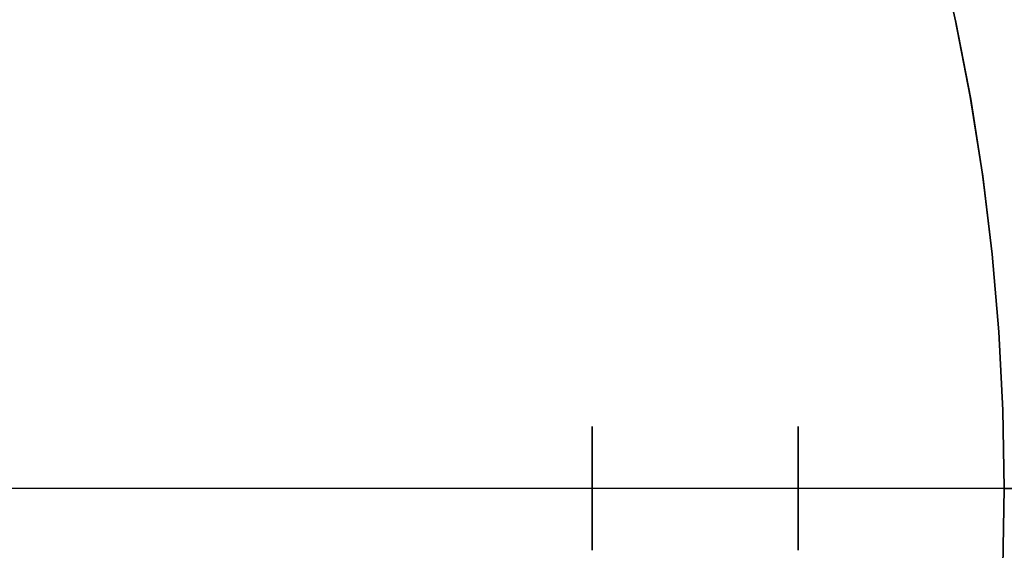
# Model space of a CAD drawing. Header units: millimetres. Extents: x 390 to 1070, y -130 to 550.
# Tile 48 of 57: x 854 to 950, y 204 to 255. Entities that reach past the tile are written whole.
import ezdxf

# ---------------------------------------------------------------- set-up
doc = ezdxf.new("R2010")
doc.units = ezdxf.units.MM

msp = doc.modelspace()

# ---------------------------------------------------------------- linework, layer by layer
at = {"extrusion": (2.27273e-05, -3.59965e-06, 1)}
for points in [[(950.006, 209.999), (949.875, 217.583), (949.483, 225.159), (948.83, 232.716), (947.917, 240.246), (946.745, 247.74), (945.315, 255.19), (943.629, 262.586), (941.689, 269.919), (939.497, 277.181), (937.057, 284.363), (934.37, 291.456), (931.441, 298.453), (928.271, 305.345), (924.867, 312.123), (921.23, 318.78), (917.366, 325.308), (913.28, 331.698), (908.975, 337.944), (904.458, 344.038), (899.734, 349.972), (894.807, 355.74), (889.685, 361.335), (884.373, 366.75), (878.877, 371.978), (873.205, 377.014), (867.362, 381.852), (861.356, 386.485), (855.194, 390.908), (848.883, 395.116), (842.43, 399.104), (835.844, 402.868), (829.132, 406.402), (822.303, 409.702), (815.363, 412.765), (808.322, 415.587), (801.188, 418.165), (793.97, 420.495), (786.675, 422.575), (779.313, 424.403), (771.892, 425.975), (764.422, 427.29), (756.91, 428.348), (749.367, 429.145), (741.801, 429.683), (734.22, 429.959), (726.635, 429.973), (719.053, 429.726), (711.485, 429.218), (703.939, 428.449), (696.423, 427.421), (688.948, 426.134), (681.521, 424.59), (674.152, 422.791), (666.85, 420.739), (659.622, 418.436), (652.478, 415.886), (645.427, 413.091), (638.475, 410.054), (631.633, 406.78), (624.908, 403.272), (618.307, 399.534), (611.84, 395.57), (605.513, 391.386), (599.333, 386.987), (593.31, 382.377), (587.448, 377.562), (581.756, 372.548), (576.241, 367.34), (570.908, 361.946), (565.764, 356.371), (560.816, 350.622), (556.069, 344.705), (551.528, 338.629), (547.2, 332.4), (543.089, 326.025), (539.2, 319.512), (535.538, 312.869), (532.107, 306.104), (528.912, 299.224), (525.956, 292.239), (523.242, 285.155), (520.774, 277.983)], [(949.998, 210), (949.867, 217.585), (949.475, 225.16), (948.822, 232.717), (947.909, 240.247), (946.737, 247.742), (945.307, 255.191), (943.621, 262.587), (941.681, 269.92), (939.49, 277.182), (937.049, 284.364), (934.362, 291.458), (931.433, 298.455), (928.264, 305.346), (924.859, 312.125), (921.222, 318.781), (917.358, 325.309), (913.272, 331.7), (908.968, 337.945), (904.45, 344.039), (899.726, 349.974), (894.799, 355.742), (889.677, 361.336), (884.365, 366.751), (878.87, 371.98), (873.197, 377.016), (867.354, 381.853), (861.348, 386.486), (855.186, 390.909), (848.875, 395.117), (842.422, 399.106), (835.836, 402.869), (829.124, 406.403), (822.295, 409.703), (815.355, 412.767), (808.314, 415.589), (801.18, 418.166), (793.962, 420.497), (786.667, 422.577), (779.305, 424.404), (771.884, 425.976), (764.414, 427.292), (756.902, 428.349), (749.359, 429.147), (741.793, 429.684), (734.212, 429.96), (726.627, 429.974), (719.045, 429.727), (711.477, 429.219), (703.931, 428.45), (696.415, 427.422), (688.94, 426.135), (681.513, 424.591), (674.144, 422.792), (666.842, 420.74), (659.614, 418.438), (652.47, 415.887), (645.419, 413.092), (638.468, 410.056), (631.625, 406.781), (624.9, 403.273), (618.299, 399.535), (611.832, 395.572), (605.505, 391.388), (599.325, 386.988), (593.302, 382.378), (587.44, 377.563), (581.749, 372.549), (576.233, 367.341), (570.9, 361.947), (565.756, 356.372), (560.808, 350.623), (556.061, 344.707), (551.52, 338.63), (547.192, 332.401), (543.081, 326.026), (539.192, 319.513), (535.53, 312.87), (532.1, 306.105), (528.904, 299.226), (525.948, 292.24), (523.234, 285.157), (520.766, 277.984)], [(520.774, 277.983), (518.55, 270.713), (516.578, 263.371), (514.862, 255.965), (513.402, 248.504), (512.201, 240.997), (511.26, 233.453), (510.58, 225.882), (510.162, 218.291), (510.007, 210.69), (510.115, 203.089), (510.485, 195.495), (511.117, 187.919), (512.01, 180.37), (513.164, 172.856), (514.577, 165.386), (516.247, 157.969), (518.172, 150.615), (520.351, 143.331), (522.779, 136.127), (525.455, 129.012), (528.376, 121.993), (531.537, 115.079), (534.935, 108.278), (538.566, 101.599), (542.425, 95.049), (546.509, 88.637), (550.812, 82.369), (555.328, 76.254), (560.053, 70.299), (564.982, 64.51), (570.107, 58.896), (575.423, 53.461), (580.924, 48.214), (586.603, 43.159), (592.453, 38.304), (598.467, 33.654), (604.638, 29.215), (610.959, 24.991), (617.423, 20.989), (624.02, 17.212), (630.744, 13.665), (637.587, 10.352), (644.54, 7.279), (651.595, 4.447), (658.744, 1.86), (665.978, -0.478), (673.288, -2.564), (680.667, -4.397), (688.103, -5.974), (695.591, -7.292), (703.119, -8.352), (710.679, -9.15), (718.262, -9.687), (725.859, -9.962), (733.462, -9.974), (741.06, -9.723), (748.645, -9.21), (756.207, -8.435), (763.739, -7.399), (771.23, -6.104), (778.672, -4.551), (786.056, -2.741), (793.373, -0.678), (800.614, 1.637), (807.771, 4.201), (814.835, 7.011), (821.797, 10.063), (828.65, 13.354), (835.386, 16.88), (841.995, 20.636), (848.471, 24.618), (854.805, 28.822), (860.991, 33.242), (867.019, 37.873), (872.885, 42.71), (878.579, 47.746), (884.097, 52.976), (889.43, 58.394), (894.573, 63.993), (899.519, 69.766), (904.263, 75.706), (908.799, 81.807), (913.121, 88.061), (917.225, 94.461), (921.105, 100.998), (924.757, 107.666), (928.176, 114.456), (931.359, 121.36), (934.301, 128.369), (937, 135.477), (939.451, 142.673), (941.652, 149.95), (943.601, 157.298), (945.294, 164.709), (946.73, 172.175), (947.908, 179.685), (948.825, 187.232), (949.481, 194.806), (949.875, 202.398), (950.006, 209.999)], [(520.766, 277.984), (518.542, 270.714), (516.57, 263.372), (514.854, 255.966), (513.394, 248.505), (512.193, 240.999), (511.252, 233.455), (510.572, 225.883), (510.154, 218.292), (509.999, 210.691), (510.107, 203.09), (510.477, 195.497), (511.109, 187.921), (512.003, 180.371), (513.156, 172.857), (514.569, 165.387), (516.239, 157.971), (518.164, 150.616), (520.343, 143.333), (522.771, 136.129), (525.447, 129.013), (528.368, 121.994), (531.529, 115.08), (534.927, 108.279), (538.558, 101.6), (542.417, 95.051), (546.501, 88.638), (550.804, 82.371), (555.32, 76.256), (560.046, 70.3), (564.974, 64.512), (570.099, 58.897), (575.415, 53.462), (580.916, 48.215), (586.595, 43.161), (592.445, 38.306), (598.459, 33.656), (604.63, 29.216), (610.952, 24.992), (617.415, 20.99), (624.012, 17.213), (630.737, 13.666), (637.579, 10.354), (644.532, 7.28), (651.588, 4.448), (658.736, 1.862), (665.97, -0.476), (673.281, -2.563), (680.659, -4.396), (688.096, -5.972), (695.583, -7.291), (703.111, -8.35), (710.671, -9.149), (718.254, -9.686), (725.852, -9.961), (733.454, -9.973), (741.052, -9.722), (748.637, -9.209), (756.2, -8.434), (763.731, -7.398), (771.222, -6.103), (778.664, -4.55), (786.048, -2.74), (793.365, -0.676), (800.606, 1.639), (807.763, 4.203), (814.827, 7.012), (821.789, 10.064), (828.642, 13.355), (835.378, 16.881), (841.987, 20.637), (848.463, 24.619), (854.797, 28.823), (860.983, 33.243), (867.011, 37.874), (872.877, 42.711), (878.571, 47.747), (884.089, 52.978), (889.422, 58.395), (894.565, 63.994), (899.511, 69.767), (904.255, 75.708), (908.791, 81.808), (913.113, 88.062), (917.217, 94.462), (921.097, 100.999), (924.749, 107.667), (928.168, 114.457), (931.351, 121.361), (934.294, 128.371), (936.992, 135.478), (939.443, 142.674), (941.644, 149.951), (943.593, 157.299), (945.286, 164.711), (946.722, 172.176), (947.9, 179.686), (948.817, 187.233), (949.473, 194.807), (949.867, 202.399), (949.998, 210)]]:
    msp.add_lwpolyline(points, dxfattribs=at)
at = {"extrusion": (-2.27273e-05, 3.59965e-06, 1)}
for points in [[(520.762, 277.985), (523.23, 285.157), (525.944, 292.241), (528.9, 299.226), (532.096, 306.106), (535.526, 312.871), (539.188, 319.514), (543.077, 326.027), (547.188, 332.402), (551.516, 338.631), (556.057, 344.707), (560.804, 350.623), (565.752, 356.373), (570.896, 361.948), (576.229, 367.342), (581.745, 372.549), (587.436, 377.564), (593.298, 382.379), (599.321, 386.989), (605.501, 391.388), (611.828, 395.572), (618.295, 399.536), (624.896, 403.274), (631.621, 406.782), (638.464, 410.056), (645.415, 413.093), (652.466, 415.888), (659.61, 418.438), (666.838, 420.741), (674.14, 422.793), (681.509, 424.592), (688.936, 426.136), (696.411, 427.423), (703.927, 428.451), (711.473, 429.22), (719.041, 429.728), (726.623, 429.975), (734.208, 429.961), (741.789, 429.685), (749.355, 429.147), (756.898, 428.35), (764.41, 427.292), (771.88, 425.977), (779.301, 424.404), (786.663, 422.577), (793.958, 420.497), (801.176, 418.167), (808.31, 415.589), (815.351, 412.767), (822.291, 409.704), (829.12, 406.404), (835.832, 402.87), (842.418, 399.106), (848.871, 395.118), (855.182, 390.91), (861.344, 386.487), (867.35, 381.854), (873.193, 377.016), (878.866, 371.98), (884.361, 366.752), (889.673, 361.337), (894.795, 355.742), (899.722, 349.974), (904.446, 344.04), (908.964, 337.946), (913.268, 331.7), (917.354, 325.31), (921.218, 318.782), (924.855, 312.125), (928.26, 305.347), (931.429, 298.455), (934.358, 291.458), (937.045, 284.365), (939.486, 277.183), (941.677, 269.921), (943.617, 262.587), (945.303, 255.192), (946.733, 247.742), (947.905, 240.248), (948.818, 232.718), (949.471, 225.16), (949.863, 217.585), (949.994, 210.001)], [(520.77, 277.983), (523.238, 285.156), (525.952, 292.239), (528.908, 299.225), (532.103, 306.104), (535.534, 312.87), (539.196, 319.513), (543.085, 326.025), (547.196, 332.4), (551.524, 338.63), (556.065, 344.706), (560.812, 350.622), (565.76, 356.371), (570.904, 361.946), (576.237, 367.341), (581.752, 372.548), (587.444, 377.562), (593.306, 382.377), (599.329, 386.987), (605.509, 391.387), (611.836, 395.571), (618.303, 399.534), (624.904, 403.272), (631.629, 406.781), (638.471, 410.055), (645.423, 413.092), (652.474, 415.887), (659.618, 418.437), (666.846, 420.739), (674.148, 422.791), (681.517, 424.59), (688.944, 426.134), (696.419, 427.421), (703.935, 428.45), (711.481, 429.219), (719.049, 429.727), (726.631, 429.974), (734.216, 429.959), (741.797, 429.683), (749.363, 429.146), (756.906, 428.348), (764.418, 427.291), (771.888, 425.975), (779.309, 424.403), (786.671, 422.576), (793.966, 420.496), (801.184, 418.166), (808.318, 415.588), (815.359, 412.766), (822.299, 409.703), (829.128, 406.402), (835.84, 402.868), (842.426, 399.105), (848.879, 395.117), (855.19, 390.909), (861.352, 386.485), (867.358, 381.852), (873.201, 377.015), (878.873, 371.979), (884.369, 366.751), (889.681, 361.336), (894.803, 355.741), (899.73, 349.973), (904.454, 344.039), (908.971, 337.945), (913.276, 331.699), (917.362, 325.308), (921.226, 318.781), (924.863, 312.124), (928.267, 305.346), (931.437, 298.454), (934.366, 291.457), (937.053, 284.363), (939.493, 277.181), (941.685, 269.919), (943.625, 262.586), (945.311, 255.19), (946.741, 247.741), (947.913, 240.247), (948.826, 232.716), (949.479, 225.159), (949.871, 217.584), (950.002, 210)], [(949.994, 210.001), (949.863, 202.4), (949.469, 194.808), (948.813, 187.234), (947.896, 179.687), (946.718, 172.177), (945.282, 164.711), (943.589, 157.3), (941.64, 149.951), (939.439, 142.675), (936.988, 135.479), (934.29, 128.371), (931.347, 121.362), (928.164, 114.458), (924.745, 107.668), (921.093, 101), (917.213, 94.463), (913.109, 88.063), (908.787, 81.809), (904.251, 75.708), (899.507, 69.768), (894.561, 63.995), (889.418, 58.396), (884.085, 52.978), (878.567, 47.748), (872.873, 42.712), (867.007, 37.875), (860.979, 33.244), (854.793, 28.824), (848.459, 24.62), (841.983, 20.638), (835.374, 16.881), (828.638, 13.356), (821.785, 10.065), (814.823, 7.013), (807.759, 4.203), (800.602, 1.639), (793.361, -0.676), (786.044, -2.739), (778.66, -4.549), (771.218, -6.102), (763.727, -7.398), (756.196, -8.433), (748.633, -9.208), (741.048, -9.721), (733.45, -9.972), (725.848, -9.96), (718.25, -9.685), (710.667, -9.148), (703.107, -8.35), (695.579, -7.291), (688.092, -5.972), (680.655, -4.395), (673.277, -2.562), (665.966, -0.476), (658.732, 1.862), (651.584, 4.449), (644.528, 7.28), (637.575, 10.354), (630.733, 13.667), (624.008, 17.213), (617.411, 20.99), (610.948, 24.993), (604.626, 29.217), (598.455, 33.656), (592.441, 38.306), (586.591, 43.161), (580.912, 48.216), (575.411, 53.463), (570.095, 58.897), (564.97, 64.512), (560.042, 70.301), (555.316, 76.256), (550.8, 82.371), (546.497, 88.639), (542.413, 95.051), (538.554, 101.601), (534.923, 108.28), (531.525, 115.081), (528.364, 121.995), (525.443, 129.014), (522.767, 136.129), (520.339, 143.333), (518.16, 150.617), (516.235, 157.971), (514.565, 165.388), (513.152, 172.858), (511.999, 180.372), (511.105, 187.921), (510.473, 195.497), (510.103, 203.091), (509.995, 210.692), (510.15, 218.293), (510.568, 225.884), (511.248, 233.455), (512.189, 240.999), (513.39, 248.506), (514.85, 255.967), (516.566, 263.373), (518.538, 270.715), (520.762, 277.985)], [(950.002, 210), (949.871, 202.399), (949.477, 194.806), (948.821, 187.233), (947.904, 179.686), (946.726, 172.175), (945.29, 164.71), (943.597, 157.299), (941.648, 149.95), (939.447, 142.674), (936.996, 135.477), (934.297, 128.37), (931.355, 121.36), (928.172, 114.456), (924.753, 107.666), (921.101, 100.999), (917.221, 94.461), (913.117, 88.062), (908.795, 81.808), (904.259, 75.707), (899.515, 69.766), (894.569, 63.993), (889.426, 58.395), (884.093, 52.977), (878.575, 47.747), (872.881, 42.71), (867.015, 37.874), (860.987, 33.243), (854.801, 28.822), (848.467, 24.619), (841.991, 20.636), (835.382, 16.88), (828.646, 13.355), (821.793, 10.064), (814.831, 7.012), (807.767, 4.202), (800.61, 1.638), (793.369, -0.677), (786.052, -2.741), (778.668, -4.55), (771.226, -6.104), (763.735, -7.399), (756.203, -8.435), (748.641, -9.209), (741.056, -9.722), (733.458, -9.973), (725.855, -9.961), (718.258, -9.687), (710.675, -9.15), (703.115, -8.351), (695.587, -7.292), (688.099, -5.973), (680.663, -4.396), (673.284, -2.564), (665.974, -0.477), (658.74, 1.861), (651.591, 4.447), (644.536, 7.279), (637.583, 10.353), (630.74, 13.665), (624.016, 17.212), (617.419, 20.989), (610.955, 24.992), (604.634, 29.215), (598.463, 33.655), (592.449, 38.305), (586.599, 43.16), (580.92, 48.214), (575.419, 53.462), (570.103, 58.896), (564.978, 64.511), (560.049, 70.3), (555.324, 76.255), (550.808, 82.37), (546.505, 88.638), (542.421, 95.05), (538.562, 101.6), (534.931, 108.279), (531.533, 115.079), (528.372, 121.993), (525.451, 129.012), (522.775, 136.128), (520.347, 143.332), (518.168, 150.615), (516.243, 157.97), (514.573, 165.386), (513.16, 172.856), (512.006, 180.371), (511.113, 187.92), (510.481, 195.496), (510.111, 203.089), (510.003, 210.691), (510.158, 218.292), (510.576, 225.882), (511.256, 233.454), (512.197, 240.998), (513.398, 248.505), (514.858, 255.966), (516.574, 263.371), (518.546, 270.714), (520.77, 277.983)]]:
    msp.add_lwpolyline(points, dxfattribs=at)
for points in [[(949.867, 202.365), (950, 210), (949.867, 217.635), (949.47, 225.262), (948.808, 232.87), (947.883, 240.45), (946.694, 247.994), (945.245, 255.492), (943.537, 262.935), (941.571, 270.314), (939.35, 277.62), (936.877, 284.846), (934.155, 291.981), (931.187, 299.017), (927.976, 305.946), (924.527, 312.759)], [(949.867, 202.365), (950, 210), (949.867, 217.635), (949.47, 225.262), (948.808, 232.87), (947.883, 240.45), (946.694, 247.994), (945.245, 255.492), (943.537, 262.935), (941.571, 270.314), (939.35, 277.62), (936.877, 284.846), (934.155, 291.981), (931.187, 299.017), (927.976, 305.946), (924.527, 312.759)], [(910, 216), (910, 204)], [(910, 204), (910, 216)], [(910, 204), (910, 216)], [(910, 204), (910, 216)], [(910, 216), (910, 204)], [(910, 216), (910, 204)], [(930, 204), (930, 216)], [(930, 204), (930, 216)], [(930, 204), (930, 216)], [(930, 204), (930, 216)], [(930, 204), (930, 216)], [(930, 204), (930, 216)], [(930, 216), (930, 204)], [(930, 216), (930, 204)], [(970, 210), (750, 210)], [(970, 210), (750, 210)], [(950, 210), (970, 210)], [(950, 210), (970, 210)], [(950, 210), (970, 210)], [(950, 210), (970, 210)]]:
    msp.add_lwpolyline(points)
at = {"extrusion": (1, 0, 0)}
for points in [[(216, -348.005), (216, -398.005)], [(216, 221.995), (216, 171.995)], [(216, 251.995), (216, 241.995)], [(216, -418.005), (216, -428.005)], [(210, 221.995), (210, 171.995)], [(210, -348.005), (210, -398.005)], [(210, 251.995), (210, 241.995)], [(210, -418.005), (210, -428.005)], [(210, 79.985), (210, 92.005)], [(210, -268.015), (210, -255.995)], [(204, 171.995), (204, 221.995)], [(204, -398.005), (204, -348.005)], [(204, 241.995), (204, 251.995)], [(204, -428.005), (204, -418.005)]]:
    msp.add_lwpolyline(points, dxfattribs=at)
at = {"extrusion": (0, 1, 0)}
for points in [[(-930, -328.005), (-929.317, -328.017), (-928.635, -328.052), (-927.955, -328.11), (-927.277, -328.191), (-926.602, -328.296), (-925.931, -328.423), (-925.265, -328.574), (-924.604, -328.747), (-923.95, -328.942), (-923.302, -329.16), (-922.663, -329.399), (-922.032, -329.661), (-921.41, -329.944), (-920.799, -330.247), (-920.198, -330.572), (-919.608, -330.917), (-919.031, -331.281), (-918.466, -331.666), (-917.915, -332.069), (-917.378, -332.491), (-916.856, -332.931), (-916.349, -333.388), (-915.858, -333.863), (-915.383, -334.354), (-914.926, -334.861), (-914.486, -335.383), (-914.064, -335.92), (-913.661, -336.471), (-913.276, -337.036), (-912.912, -337.613), (-912.567, -338.203), (-912.242, -338.804), (-911.939, -339.415), (-911.656, -340.037), (-911.394, -340.668), (-911.155, -341.307), (-910.937, -341.955), (-910.742, -342.609), (-910.569, -343.27), (-910.418, -343.936), (-910.291, -344.607), (-910.186, -345.282), (-910.105, -345.96), (-910.047, -346.64), (-910.012, -347.322), (-910, -348.005)], [(-910, 171.995), (-910.012, 171.312), (-910.047, 170.63), (-910.105, 169.95), (-910.186, 169.272), (-910.291, 168.597), (-910.418, 167.926), (-910.569, 167.26), (-910.742, 166.599), (-910.937, 165.945), (-911.155, 165.297), (-911.394, 164.658), (-911.656, 164.027), (-911.939, 163.405), (-912.242, 162.794), (-912.567, 162.193), (-912.912, 161.603), (-913.276, 161.026), (-913.661, 160.461), (-914.064, 159.91), (-914.486, 159.373), (-914.926, 158.851), (-915.383, 158.344), (-915.858, 157.853), (-916.349, 157.378), (-916.856, 156.921), (-917.378, 156.481), (-917.915, 156.059), (-918.466, 155.656), (-919.031, 155.271), (-919.608, 154.907), (-920.198, 154.562), (-920.799, 154.237), (-921.41, 153.934), (-922.032, 153.651), (-922.663, 153.389), (-923.302, 153.15), (-923.95, 152.932), (-924.604, 152.737), (-925.265, 152.564), (-925.931, 152.413), (-926.602, 152.286), (-927.277, 152.181), (-927.955, 152.1), (-928.635, 152.042), (-929.317, 152.007), (-930, 151.995)], [(-930, 241.995), (-929.317, 241.983), (-928.635, 241.948), (-927.955, 241.89), (-927.277, 241.809), (-926.602, 241.704), (-925.931, 241.577), (-925.265, 241.426), (-924.604, 241.253), (-923.95, 241.058), (-923.302, 240.84), (-922.663, 240.601), (-922.032, 240.339), (-921.41, 240.056), (-920.799, 239.753), (-920.198, 239.428), (-919.608, 239.083), (-919.031, 238.719), (-918.466, 238.334), (-917.915, 237.931), (-917.378, 237.509), (-916.856, 237.069), (-916.349, 236.612), (-915.858, 236.137), (-915.383, 235.646), (-914.926, 235.139), (-914.486, 234.617), (-914.064, 234.08), (-913.661, 233.529), (-913.276, 232.964), (-912.912, 232.387), (-912.567, 231.797), (-912.242, 231.196), (-911.939, 230.585), (-911.656, 229.963), (-911.394, 229.332), (-911.155, 228.693), (-910.937, 228.045), (-910.742, 227.391), (-910.569, 226.73), (-910.418, 226.064), (-910.291, 225.393), (-910.186, 224.718), (-910.105, 224.04), (-910.047, 223.36), (-910.012, 222.678), (-910, 221.995)], [(-910, -398.005), (-910.012, -398.688), (-910.047, -399.37), (-910.105, -400.05), (-910.186, -400.728), (-910.291, -401.403), (-910.418, -402.074), (-910.569, -402.74), (-910.742, -403.401), (-910.937, -404.055), (-911.155, -404.703), (-911.394, -405.342), (-911.656, -405.973), (-911.939, -406.595), (-912.242, -407.206), (-912.567, -407.807), (-912.912, -408.397), (-913.276, -408.974), (-913.661, -409.539), (-914.064, -410.09), (-914.486, -410.627), (-914.926, -411.149), (-915.383, -411.656), (-915.858, -412.147), (-916.349, -412.622), (-916.856, -413.079), (-917.378, -413.519), (-917.915, -413.941), (-918.466, -414.344), (-919.031, -414.729), (-919.608, -415.093), (-920.198, -415.438), (-920.799, -415.763), (-921.41, -416.066), (-922.032, -416.349), (-922.663, -416.611), (-923.302, -416.85), (-923.95, -417.068), (-924.604, -417.263), (-925.265, -417.436), (-925.931, -417.587), (-926.602, -417.714), (-927.277, -417.819), (-927.955, -417.9), (-928.635, -417.958), (-929.317, -417.993), (-930, -418.005)], [(-970, -288.005), (-969.977, -289.371), (-969.907, -290.735), (-969.79, -292.096), (-969.627, -293.452), (-969.418, -294.801), (-969.163, -296.143), (-968.863, -297.476), (-968.517, -298.797), (-968.126, -300.106), (-967.69, -301.4), (-967.211, -302.679), (-966.688, -303.941), (-966.123, -305.184), (-965.515, -306.408), (-964.866, -307.609), (-964.177, -308.788), (-963.447, -309.943), (-962.679, -311.072), (-961.872, -312.174), (-961.028, -313.249), (-960.149, -314.293), (-959.233, -315.307), (-958.284, -316.289), (-957.302, -317.238), (-956.288, -318.154), (-955.244, -319.033), (-954.169, -319.877), (-953.067, -320.684), (-951.938, -321.452), (-950.783, -322.182), (-949.604, -322.871), (-948.403, -323.52), (-947.179, -324.128), (-945.936, -324.693), (-944.674, -325.216), (-943.395, -325.695), (-942.101, -326.131), (-940.792, -326.522), (-939.471, -326.868), (-938.138, -327.168), (-936.796, -327.423), (-935.447, -327.632), (-934.091, -327.795), (-932.73, -327.912), (-931.366, -327.982), (-930, -328.005)], [(-930, 151.995), (-931.366, 151.972), (-932.73, 151.902), (-934.091, 151.785), (-935.447, 151.622), (-936.796, 151.413), (-938.138, 151.158), (-939.471, 150.858), (-940.792, 150.512), (-942.101, 150.121), (-943.395, 149.685), (-944.674, 149.206), (-945.936, 148.683), (-947.179, 148.118), (-948.403, 147.51), (-949.604, 146.861), (-950.783, 146.172), (-951.938, 145.442), (-953.067, 144.674), (-954.169, 143.867), (-955.244, 143.023), (-956.288, 142.144), (-957.302, 141.228), (-958.284, 140.279), (-959.233, 139.297), (-960.149, 138.283), (-961.028, 137.239), (-961.872, 136.164), (-962.679, 135.062), (-963.447, 133.933), (-964.177, 132.778), (-964.866, 131.599), (-965.515, 130.398), (-966.123, 129.174), (-966.688, 127.931), (-967.211, 126.669), (-967.69, 125.39), (-968.126, 124.096), (-968.517, 122.787), (-968.863, 121.466), (-969.163, 120.133), (-969.418, 118.791), (-969.627, 117.442), (-969.79, 116.086), (-969.907, 114.725), (-969.977, 113.361), (-970, 111.995)], [(-950, 271.995), (-949.317, 271.983), (-948.635, 271.948), (-947.955, 271.89), (-947.277, 271.809), (-946.602, 271.704), (-945.931, 271.577), (-945.265, 271.426), (-944.604, 271.253), (-943.95, 271.058), (-943.302, 270.84), (-942.663, 270.601), (-942.032, 270.339), (-941.41, 270.056), (-940.799, 269.753), (-940.198, 269.428), (-939.608, 269.083), (-939.031, 268.719), (-938.466, 268.334), (-937.915, 267.931), (-937.378, 267.509), (-936.856, 267.069), (-936.349, 266.612), (-935.858, 266.137), (-935.383, 265.646), (-934.926, 265.139), (-934.486, 264.617), (-934.064, 264.08), (-933.661, 263.529), (-933.276, 262.964), (-932.912, 262.387), (-932.567, 261.797), (-932.242, 261.196), (-931.939, 260.585), (-931.656, 259.963), (-931.394, 259.332), (-931.155, 258.693), (-930.937, 258.045), (-930.742, 257.391), (-930.569, 256.73), (-930.418, 256.064), (-930.291, 255.393), (-930.186, 254.718), (-930.105, 254.04), (-930.047, 253.36), (-930.012, 252.678), (-930, 251.995)], [(-930, -428.005), (-930.012, -428.688), (-930.047, -429.37), (-930.105, -430.05), (-930.186, -430.728), (-930.291, -431.403), (-930.418, -432.074), (-930.569, -432.74), (-930.742, -433.401), (-930.937, -434.055), (-931.155, -434.703), (-931.394, -435.342), (-931.656, -435.973), (-931.939, -436.595), (-932.242, -437.206), (-932.567, -437.807), (-932.912, -438.397), (-933.276, -438.974), (-933.661, -439.539), (-934.064, -440.09), (-934.486, -440.627), (-934.926, -441.149), (-935.383, -441.656), (-935.858, -442.147), (-936.349, -442.622), (-936.856, -443.079), (-937.378, -443.519), (-937.915, -443.941), (-938.466, -444.344), (-939.031, -444.729), (-939.608, -445.093), (-940.198, -445.438), (-940.799, -445.763), (-941.41, -446.066), (-942.032, -446.349), (-942.663, -446.611), (-943.302, -446.85), (-943.95, -447.068), (-944.604, -447.263), (-945.265, -447.436), (-945.931, -447.587), (-946.602, -447.714), (-947.277, -447.819), (-947.955, -447.9), (-948.635, -447.958), (-949.317, -447.993), (-950, -448.005)], [(-930, -328.005), (-929.317, -328.017), (-928.635, -328.052), (-927.955, -328.11), (-927.277, -328.191), (-926.602, -328.296), (-925.931, -328.423), (-925.265, -328.574), (-924.604, -328.747), (-923.95, -328.942), (-923.302, -329.16), (-922.663, -329.399), (-922.032, -329.661), (-921.41, -329.944), (-920.799, -330.247), (-920.198, -330.572), (-919.608, -330.917), (-919.031, -331.281), (-918.466, -331.666), (-917.915, -332.069), (-917.378, -332.491), (-916.856, -332.931), (-916.349, -333.388), (-915.858, -333.863), (-915.383, -334.354), (-914.926, -334.861), (-914.486, -335.383), (-914.064, -335.92), (-913.661, -336.471), (-913.276, -337.036), (-912.912, -337.613), (-912.567, -338.203), (-912.242, -338.804), (-911.939, -339.415), (-911.656, -340.037), (-911.394, -340.668), (-911.155, -341.307), (-910.937, -341.955), (-910.742, -342.609), (-910.569, -343.27), (-910.418, -343.936), (-910.291, -344.607), (-910.186, -345.282), (-910.105, -345.96), (-910.047, -346.64), (-910.012, -347.322), (-910, -348.005)], [(-910, 171.995), (-910.012, 171.312), (-910.047, 170.63), (-910.105, 169.95), (-910.186, 169.272), (-910.291, 168.597), (-910.418, 167.926), (-910.569, 167.26), (-910.742, 166.599), (-910.937, 165.945), (-911.155, 165.297), (-911.394, 164.658), (-911.656, 164.027), (-911.939, 163.405), (-912.242, 162.794), (-912.567, 162.193), (-912.912, 161.603), (-913.276, 161.026), (-913.661, 160.461), (-914.064, 159.91), (-914.486, 159.373), (-914.926, 158.851), (-915.383, 158.344), (-915.858, 157.853), (-916.349, 157.378), (-916.856, 156.921), (-917.378, 156.481), (-917.915, 156.059), (-918.466, 155.656), (-919.031, 155.271), (-919.608, 154.907), (-920.198, 154.562), (-920.799, 154.237), (-921.41, 153.934), (-922.032, 153.651), (-922.663, 153.389), (-923.302, 153.15), (-923.95, 152.932), (-924.604, 152.737), (-925.265, 152.564), (-925.931, 152.413), (-926.602, 152.286), (-927.277, 152.181), (-927.955, 152.1), (-928.635, 152.042), (-929.317, 152.007), (-930, 151.995)], [(-930, 241.995), (-929.317, 241.983), (-928.635, 241.948), (-927.955, 241.89), (-927.277, 241.809), (-926.602, 241.704), (-925.931, 241.577), (-925.265, 241.426), (-924.604, 241.253), (-923.95, 241.058), (-923.302, 240.84), (-922.663, 240.601), (-922.032, 240.339), (-921.41, 240.056), (-920.799, 239.753), (-920.198, 239.428), (-919.608, 239.083), (-919.031, 238.719), (-918.466, 238.334), (-917.915, 237.931), (-917.378, 237.509), (-916.856, 237.069), (-916.349, 236.612), (-915.858, 236.137), (-915.383, 235.646), (-914.926, 235.139), (-914.486, 234.617), (-914.064, 234.08), (-913.661, 233.529), (-913.276, 232.964), (-912.912, 232.387), (-912.567, 231.797), (-912.242, 231.196), (-911.939, 230.585), (-911.656, 229.963), (-911.394, 229.332), (-911.155, 228.693), (-910.937, 228.045), (-910.742, 227.391), (-910.569, 226.73), (-910.418, 226.064), (-910.291, 225.393), (-910.186, 224.718), (-910.105, 224.04), (-910.047, 223.36), (-910.012, 222.678), (-910, 221.995)], [(-910, -398.005), (-910.012, -398.688), (-910.047, -399.37), (-910.105, -400.05), (-910.186, -400.728), (-910.291, -401.403), (-910.418, -402.074), (-910.569, -402.74), (-910.742, -403.401), (-910.937, -404.055), (-911.155, -404.703), (-911.394, -405.342), (-911.656, -405.973), (-911.939, -406.595), (-912.242, -407.206), (-912.567, -407.807), (-912.912, -408.397), (-913.276, -408.974), (-913.661, -409.539), (-914.064, -410.09), (-914.486, -410.627), (-914.926, -411.149), (-915.383, -411.656), (-915.858, -412.147), (-916.349, -412.622), (-916.856, -413.079), (-917.378, -413.519), (-917.915, -413.941), (-918.466, -414.344), (-919.031, -414.729), (-919.608, -415.093), (-920.198, -415.438), (-920.799, -415.763), (-921.41, -416.066), (-922.032, -416.349), (-922.663, -416.611), (-923.302, -416.85), (-923.95, -417.068), (-924.604, -417.263), (-925.265, -417.436), (-925.931, -417.587), (-926.602, -417.714), (-927.277, -417.819), (-927.955, -417.9), (-928.635, -417.958), (-929.317, -417.993), (-930, -418.005)], [(-930, -328.005), (-931.366, -327.982), (-932.73, -327.912), (-934.091, -327.795), (-935.447, -327.632), (-936.796, -327.423), (-938.138, -327.168), (-939.471, -326.868), (-940.792, -326.522), (-942.101, -326.131), (-943.395, -325.695), (-944.674, -325.216), (-945.936, -324.693), (-947.179, -324.128), (-948.403, -323.52), (-949.604, -322.871), (-950.783, -322.182), (-951.938, -321.452), (-953.067, -320.684), (-954.169, -319.877), (-955.244, -319.033), (-956.288, -318.154), (-957.302, -317.238), (-958.284, -316.289), (-959.233, -315.307), (-960.149, -314.293), (-961.028, -313.249), (-961.872, -312.174), (-962.679, -311.072), (-963.447, -309.943), (-964.177, -308.788), (-964.866, -307.609), (-965.515, -306.408), (-966.123, -305.184), (-966.688, -303.941), (-967.211, -302.679), (-967.69, -301.4), (-968.126, -300.106), (-968.517, -298.797), (-968.863, -297.476), (-969.163, -296.143), (-969.418, -294.801), (-969.627, -293.452), (-969.79, -292.096), (-969.907, -290.735), (-969.977, -289.371), (-970, -288.005)], [(-970, 111.995), (-969.977, 113.361), (-969.907, 114.725), (-969.79, 116.086), (-969.627, 117.442), (-969.418, 118.791), (-969.163, 120.133), (-968.863, 121.466), (-968.517, 122.787), (-968.126, 124.096), (-967.69, 125.39), (-967.211, 126.669), (-966.688, 127.931), (-966.123, 129.174), (-965.515, 130.398), (-964.866, 131.599), (-964.177, 132.778), (-963.447, 133.933), (-962.679, 135.062), (-961.872, 136.164), (-961.028, 137.239), (-960.149, 138.283), (-959.233, 139.297), (-958.284, 140.279), (-957.302, 141.228), (-956.288, 142.144), (-955.244, 143.023), (-954.169, 143.867), (-953.067, 144.674), (-951.938, 145.442), (-950.783, 146.172), (-949.604, 146.861), (-948.403, 147.51), (-947.179, 148.118), (-945.936, 148.683), (-944.674, 149.206), (-943.395, 149.685), (-942.101, 150.121), (-940.792, 150.512), (-939.471, 150.858), (-938.138, 151.158), (-936.796, 151.413), (-935.447, 151.622), (-934.091, 151.785), (-932.73, 151.902), (-931.366, 151.972), (-930, 151.995)], [(-950, 271.995), (-949.317, 271.983), (-948.635, 271.948), (-947.955, 271.89), (-947.277, 271.809), (-946.602, 271.704), (-945.931, 271.577), (-945.265, 271.426), (-944.604, 271.253), (-943.95, 271.058), (-943.302, 270.84), (-942.663, 270.601), (-942.032, 270.339), (-941.41, 270.056), (-940.799, 269.753), (-940.198, 269.428), (-939.608, 269.083), (-939.031, 268.719), (-938.466, 268.334), (-937.915, 267.931), (-937.378, 267.509), (-936.856, 267.069), (-936.349, 266.612), (-935.858, 266.137), (-935.383, 265.646), (-934.926, 265.139), (-934.486, 264.617), (-934.064, 264.08), (-933.661, 263.529), (-933.276, 262.964), (-932.912, 262.387), (-932.567, 261.797), (-932.242, 261.196), (-931.939, 260.585), (-931.656, 259.963), (-931.394, 259.332), (-931.155, 258.693), (-930.937, 258.045), (-930.742, 257.391), (-930.569, 256.73), (-930.418, 256.064), (-930.291, 255.393), (-930.186, 254.718), (-930.105, 254.04), (-930.047, 253.36), (-930.012, 252.678), (-930, 251.995)], [(-930, -428.005), (-930.012, -428.688), (-930.047, -429.37), (-930.105, -430.05), (-930.186, -430.728), (-930.291, -431.403), (-930.418, -432.074), (-930.569, -432.74), (-930.742, -433.401), (-930.937, -434.055), (-931.155, -434.703), (-931.394, -435.342), (-931.656, -435.973), (-931.939, -436.595), (-932.242, -437.206), (-932.567, -437.807), (-932.912, -438.397), (-933.276, -438.974), (-933.661, -439.539), (-934.064, -440.09), (-934.486, -440.627), (-934.926, -441.149), (-935.383, -441.656), (-935.858, -442.147), (-936.349, -442.622), (-936.856, -443.079), (-937.378, -443.519), (-937.915, -443.941), (-938.466, -444.344), (-939.031, -444.729), (-939.608, -445.093), (-940.198, -445.438), (-940.799, -445.763), (-941.41, -446.066), (-942.032, -446.349), (-942.663, -446.611), (-943.302, -446.85), (-943.95, -447.068), (-944.604, -447.263), (-945.265, -447.436), (-945.931, -447.587), (-946.602, -447.714), (-947.277, -447.819), (-947.955, -447.9), (-948.635, -447.958), (-949.317, -447.993), (-950, -448.005)], [(-910, -348.005), (-910.012, -347.322), (-910.047, -346.64), (-910.105, -345.96), (-910.186, -345.282), (-910.291, -344.607), (-910.418, -343.936), (-910.569, -343.27), (-910.742, -342.609), (-910.937, -341.955), (-911.155, -341.307), (-911.394, -340.668), (-911.656, -340.037), (-911.939, -339.415), (-912.242, -338.804), (-912.567, -338.203), (-912.912, -337.613), (-913.276, -337.036), (-913.661, -336.471), (-914.064, -335.92), (-914.486, -335.383), (-914.926, -334.861), (-915.383, -334.354), (-915.858, -333.863), (-916.349, -333.388), (-916.856, -332.931), (-917.378, -332.491), (-917.915, -332.069), (-918.466, -331.666), (-919.031, -331.281), (-919.608, -330.917), (-920.198, -330.572), (-920.799, -330.247), (-921.41, -329.944), (-922.032, -329.661), (-922.663, -329.399), (-923.302, -329.16), (-923.95, -328.942), (-924.604, -328.747), (-925.265, -328.574), (-925.931, -328.423), (-926.602, -328.296), (-927.277, -328.191), (-927.955, -328.11), (-928.635, -328.052), (-929.317, -328.017), (-930, -328.005)], [(-930, 151.995), (-929.317, 152.007), (-928.635, 152.042), (-927.955, 152.1), (-927.277, 152.181), (-926.602, 152.286), (-925.931, 152.413), (-925.265, 152.564), (-924.604, 152.737), (-923.95, 152.932), (-923.302, 153.15), (-922.663, 153.389), (-922.032, 153.651), (-921.41, 153.934), (-920.799, 154.237), (-920.198, 154.562), (-919.608, 154.907), (-919.031, 155.271), (-918.466, 155.656), (-917.915, 156.059), (-917.378, 156.481), (-916.856, 156.921), (-916.349, 157.378), (-915.858, 157.853), (-915.383, 158.344), (-914.926, 158.851), (-914.486, 159.373), (-914.064, 159.91), (-913.661, 160.461), (-913.276, 161.026), (-912.912, 161.603), (-912.567, 162.193), (-912.242, 162.794), (-911.939, 163.405), (-911.656, 164.027), (-911.394, 164.658), (-911.155, 165.297), (-910.937, 165.945), (-910.742, 166.599), (-910.569, 167.26), (-910.418, 167.926), (-910.291, 168.597), (-910.186, 169.272), (-910.105, 169.95), (-910.047, 170.63), (-910.012, 171.312), (-910, 171.995)], [(-910, 221.995), (-910.012, 222.678), (-910.047, 223.36), (-910.105, 224.04), (-910.186, 224.718), (-910.291, 225.393), (-910.418, 226.064), (-910.569, 226.73), (-910.742, 227.391), (-910.937, 228.045), (-911.155, 228.693), (-911.394, 229.332), (-911.656, 229.963), (-911.939, 230.585), (-912.242, 231.196), (-912.567, 231.797), (-912.912, 232.387), (-913.276, 232.964), (-913.661, 233.529), (-914.064, 234.08), (-914.486, 234.617), (-914.926, 235.139), (-915.383, 235.646), (-915.858, 236.137), (-916.349, 236.612), (-916.856, 237.069), (-917.378, 237.509), (-917.915, 237.931), (-918.466, 238.334), (-919.031, 238.719), (-919.608, 239.083), (-920.198, 239.428), (-920.799, 239.753), (-921.41, 240.056), (-922.032, 240.339), (-922.663, 240.601), (-923.302, 240.84), (-923.95, 241.058), (-924.604, 241.253), (-925.265, 241.426), (-925.931, 241.577), (-926.602, 241.704), (-927.277, 241.809), (-927.955, 241.89), (-928.635, 241.948), (-929.317, 241.983), (-930, 241.995)], [(-930, -418.005), (-929.317, -417.993), (-928.635, -417.958), (-927.955, -417.9), (-927.277, -417.819), (-926.602, -417.714), (-925.931, -417.587), (-925.265, -417.436), (-924.604, -417.263), (-923.95, -417.068), (-923.302, -416.85), (-922.663, -416.611), (-922.032, -416.349), (-921.41, -416.066), (-920.799, -415.763), (-920.198, -415.438), (-919.608, -415.093), (-919.031, -414.729), (-918.466, -414.344), (-917.915, -413.941), (-917.378, -413.519), (-916.856, -413.079), (-916.349, -412.622), (-915.858, -412.147), (-915.383, -411.656), (-914.926, -411.149), (-914.486, -410.627), (-914.064, -410.09), (-913.661, -409.539), (-913.276, -408.974), (-912.912, -408.397), (-912.567, -407.807), (-912.242, -407.206), (-911.939, -406.595), (-911.656, -405.973), (-911.394, -405.342), (-911.155, -404.703), (-910.937, -404.055), (-910.742, -403.401), (-910.569, -402.74), (-910.418, -402.074), (-910.291, -401.403), (-910.186, -400.728), (-910.105, -400.05), (-910.047, -399.37), (-910.012, -398.688), (-910, -398.005)], [(-930, -328.005), (-931.366, -327.982), (-932.73, -327.912), (-934.091, -327.795), (-935.447, -327.632), (-936.796, -327.423), (-938.138, -327.168), (-939.471, -326.868), (-940.792, -326.522), (-942.101, -326.131), (-943.395, -325.695), (-944.674, -325.216), (-945.936, -324.693), (-947.179, -324.128), (-948.403, -323.52), (-949.604, -322.871), (-950.783, -322.182), (-951.938, -321.452), (-953.067, -320.684), (-954.169, -319.877), (-955.244, -319.033), (-956.288, -318.154), (-957.302, -317.238), (-958.284, -316.289), (-959.233, -315.307), (-960.149, -314.293), (-961.028, -313.249), (-961.872, -312.174), (-962.679, -311.072), (-963.447, -309.943), (-964.177, -308.788), (-964.866, -307.609), (-965.515, -306.408), (-966.123, -305.184), (-966.688, -303.941), (-967.211, -302.679), (-967.69, -301.4), (-968.126, -300.106), (-968.517, -298.797), (-968.863, -297.476), (-969.163, -296.143), (-969.418, -294.801), (-969.627, -293.452), (-969.79, -292.096), (-969.907, -290.735), (-969.977, -289.371), (-970, -288.005)], [(-970, 111.995), (-969.977, 113.361), (-969.907, 114.725), (-969.79, 116.086), (-969.627, 117.442), (-969.418, 118.791), (-969.163, 120.133), (-968.863, 121.466), (-968.517, 122.787), (-968.126, 124.096), (-967.69, 125.39), (-967.211, 126.669), (-966.688, 127.931), (-966.123, 129.174), (-965.515, 130.398), (-964.866, 131.599), (-964.177, 132.778), (-963.447, 133.933), (-962.679, 135.062), (-961.872, 136.164), (-961.028, 137.239), (-960.149, 138.283), (-959.233, 139.297), (-958.284, 140.279), (-957.302, 141.228), (-956.288, 142.144), (-955.244, 143.023), (-954.169, 143.867), (-953.067, 144.674), (-951.938, 145.442), (-950.783, 146.172), (-949.604, 146.861), (-948.403, 147.51), (-947.179, 148.118), (-945.936, 148.683), (-944.674, 149.206), (-943.395, 149.685), (-942.101, 150.121), (-940.792, 150.512), (-939.471, 150.858), (-938.138, 151.158), (-936.796, 151.413), (-935.447, 151.622), (-934.091, 151.785), (-932.73, 151.902), (-931.366, 151.972), (-930, 151.995)], [(-930, 251.995), (-930.012, 252.678), (-930.047, 253.36), (-930.105, 254.04), (-930.186, 254.718), (-930.291, 255.393), (-930.418, 256.064), (-930.569, 256.73), (-930.742, 257.391), (-930.937, 258.045), (-931.155, 258.693), (-931.394, 259.332), (-931.656, 259.963), (-931.939, 260.585), (-932.242, 261.196), (-932.567, 261.797), (-932.912, 262.387), (-933.276, 262.964), (-933.661, 263.529), (-934.064, 264.08), (-934.486, 264.617), (-934.926, 265.139), (-935.383, 265.646), (-935.858, 266.137), (-936.349, 266.612), (-936.856, 267.069), (-937.378, 267.509), (-937.915, 267.931), (-938.466, 268.334), (-939.031, 268.719), (-939.608, 269.083), (-940.198, 269.428), (-940.799, 269.753), (-941.41, 270.056), (-942.032, 270.339), (-942.663, 270.601), (-943.302, 270.84), (-943.95, 271.058), (-944.604, 271.253), (-945.265, 271.426), (-945.931, 271.577), (-946.602, 271.704), (-947.277, 271.809), (-947.955, 271.89), (-948.635, 271.948), (-949.317, 271.983), (-950, 271.995)], [(-950, -448.005), (-949.317, -447.993), (-948.635, -447.958), (-947.955, -447.9), (-947.277, -447.819), (-946.602, -447.714), (-945.931, -447.587), (-945.265, -447.436), (-944.604, -447.263), (-943.95, -447.068), (-943.302, -446.85), (-942.663, -446.611), (-942.032, -446.349), (-941.41, -446.066), (-940.799, -445.763), (-940.198, -445.438), (-939.608, -445.093), (-939.031, -444.729), (-938.466, -444.344), (-937.915, -443.941), (-937.378, -443.519), (-936.856, -443.079), (-936.349, -442.622), (-935.858, -442.147), (-935.383, -441.656), (-934.926, -441.149), (-934.486, -440.627), (-934.064, -440.09), (-933.661, -439.539), (-933.276, -438.974), (-932.912, -438.397), (-932.567, -437.807), (-932.242, -437.206), (-931.939, -436.595), (-931.656, -435.973), (-931.394, -435.342), (-931.155, -434.703), (-930.937, -434.055), (-930.742, -433.401), (-930.569, -432.74), (-930.418, -432.074), (-930.291, -431.403), (-930.186, -430.728), (-930.105, -430.05), (-930.047, -429.37), (-930.012, -428.688), (-930, -428.005)]]:
    msp.add_lwpolyline(points, dxfattribs=at)

doc.saveas('drawing.dxf')
